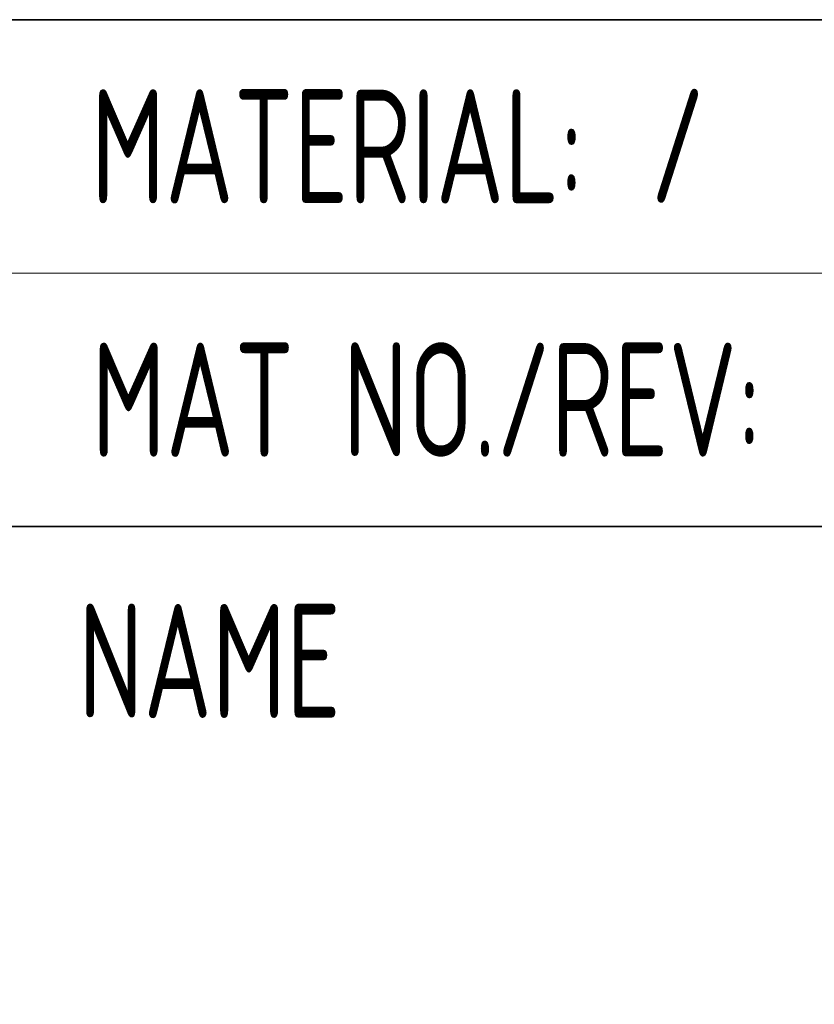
# Model space of a CAD drawing. Header units: millimetres. Extents: x 6 to 292, y 5 to 204.
# Tile 8 of 13: x 195 to 208, y 18 to 34. Entities that reach past the tile are written whole.
import ezdxf
from ezdxf.entities.mleader import LeaderData, LeaderLine
from ezdxf.math import Vec2, Vec3

# ---------------------------------------------------------------- set-up
doc = ezdxf.new("R2010")
doc.units = ezdxf.units.MM
for name, color, linetype in [('Default', 7, 'Continuous'), ('TEXT', 7, 'Continuous'), ('细实线', 7, 'Continuous'), ('轮廓线', 7, 'Continuous')]:
    doc.layers.add(name, color=color, linetype=linetype)
doc.styles.add('SEACAD_Solid_Edge_ANSI', font='seans.ttf')

# ---------------------------------------------------------------- blocks, each defined once
blk = doc.blocks.new('_DOT')
at = {"color": 0}
blk.add_line((0, 0), (-1, 0), dxfattribs=at)
at = {"color": 0, "const_width": 0.333}
blk.add_lwpolyline([(-0.1665, 0, 1), (0.1665, 0, 1)], format="xyb", close=True, dxfattribs=at)

msp = doc.modelspace()

# ---------------------------------------------------------------- linework, layer by layer
at = {"layer": '细实线', "color": 7, "linetype": 'Continuous', "lineweight": 13}
msp.add_line((195, 30), (287, 30), dxfattribs=at)
at = {"layer": '轮廓线', "color": 7, "linetype": 'Continuous', "lineweight": 35}
for p, q in [((167, 34), (287, 34)), ((167, 26), (287, 26))]:
    msp.add_line(p, q, dxfattribs=at)

# ---------------------------------------------------------------- texts
at = {"layer": 'TEXT', "char_height": 1.8, "style": 'SEACAD_Solid_Edge_ANSI'}
for s, insert, width, attachment_point in [('{\\fSolid Edge ANSI|b0||i0||c0|p34;\\C7;\\H1.8;\\W0.7;MATERIAL:}', (200.267, 32), 10.53366, 5), ('{\\fSolid Edge ANSI|b0||i0||c0|p34;\\C7;\\H1.8;\\W0.7;MAT NO./REV:}', (201.676, 28), 13.35265, 5), ('{\\fSolid Edge ANSI|b0||i0||c0|p34;\\C7;\\H1.8;\\W0.7;NAME}', (198.247, 22.973), 6.49396, 8)]:
    msp.add_mtext(s, dxfattribs=dict(at, insert=insert, width=width, attachment_point=attachment_point))

# ---------------------------------------------------------------- leaders
at = {"layer": 'Default', "color": 7, "linetype": 'Continuous', "lineweight": 13}
ml = msp.add_multileader_mtext('Standard', dxfattribs=at)
ml.set_content('{\\pxsm0.9;\\fSolid Edge ANSI|b0||i0||c0|p34;\\W0.7;/\\P}', color=256)
ml.set_leader_properties()
ml.set_arrow_properties(name='DOT')
ml.build(insert=Vec2(0, 0))
ml.multileader.update_dxf_attribs({"leader_type": 0, "dogleg_length": 0, "arrow_head_size": 1.8})
ctx = ml.context
ctx.base_point, ctx.char_height, ctx.arrow_head_size, ctx.landing_gap_size = Vec3(203.205, 32.007), 1.8, 1.8, 0.63
ctx.mtext.insert = Vec3(205.205, 32.91)
ml = msp.add_multileader_mtext('Standard', dxfattribs=at)
ml.set_content('{\\pxsm0.9;\\fSolid Edge ANSI|b0||i0||c0|p34;\\W0.7;2022.06.15\\P}', color=256)
ml.set_leader_properties()
ml.set_arrow_properties(name='DOT')
ml.build(insert=Vec2(0, 0))
ml.multileader.update_dxf_attribs({"leader_type": 0, "dogleg_length": 0, "arrow_head_size": 1.8})
ctx = ml.context
ctx.base_point, ctx.char_height, ctx.arrow_head_size, ctx.landing_gap_size = Vec3(182.168, 23.999), 1.8, 1.8, 0.63
ctx.mtext.insert = Vec3(184.168, 24.908)
ml = msp.add_multileader_mtext('Standard', dxfattribs=at)
ml.set_content('{\\pxsm0.9;\\fSolid Edge ANSI|b0||i0||c0|p34;\\W0.7;2022.06.15\\P}', color=256)
ml.set_leader_properties()
ml.set_arrow_properties(name='DOT')
ml.build(insert=Vec2(0, 0))
ml.multileader.update_dxf_attribs({"leader_type": 0, "dogleg_length": 0, "arrow_head_size": 1.8})
ctx = ml.context
ctx.base_point, ctx.char_height, ctx.arrow_head_size, ctx.landing_gap_size = Vec3(182.161, 19.91), 1.8, 1.8, 0.63
ctx.mtext.insert = Vec3(184.161, 20.819)

doc.saveas('drawing.dxf')
